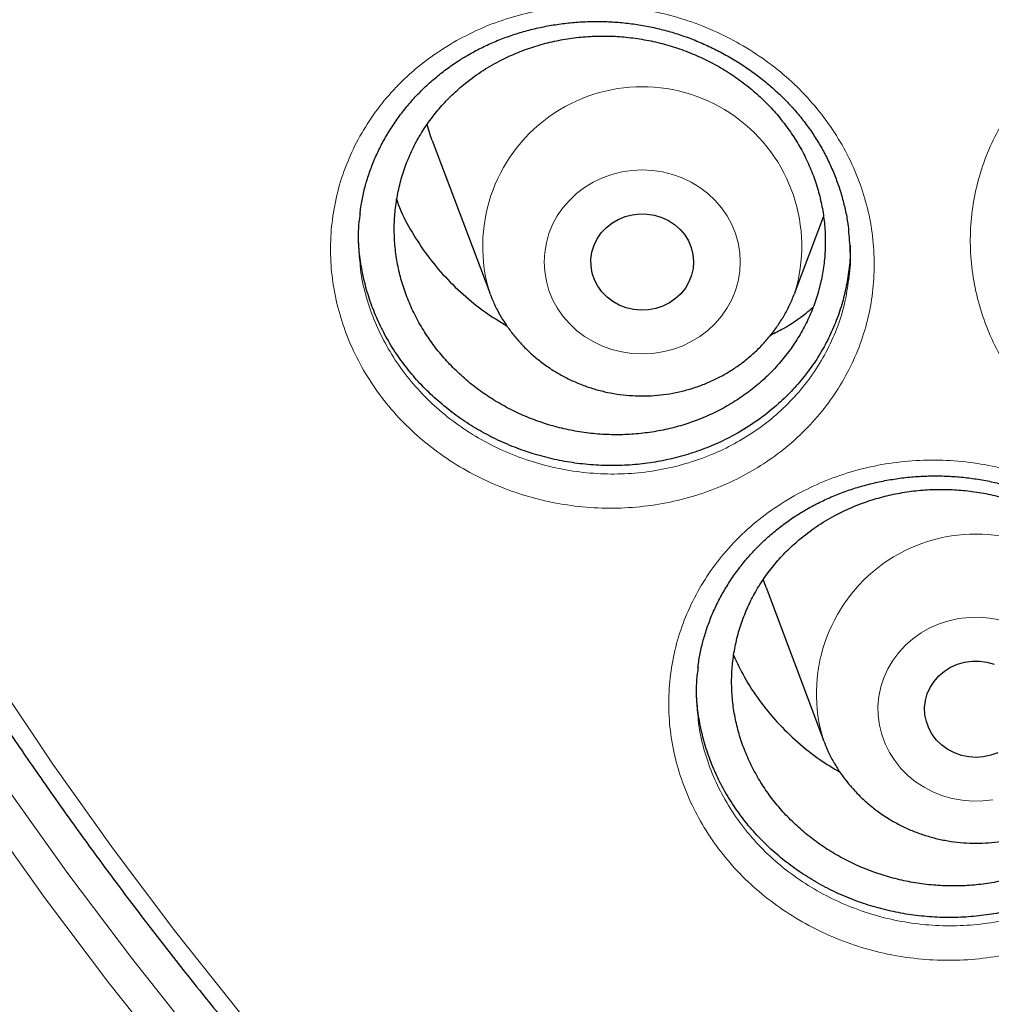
# Model space of a CAD drawing. Header units: millimetres. Extents: x 8 to 830, y 12 to 1725.
# Tile 166 of 256: x 384.54 to 392.11, y 1551.97 to 1559.64. Entities that reach past the tile are written whole.
import ezdxf

# ---------------------------------------------------------------- set-up
doc = ezdxf.new("R2010")
doc.units = ezdxf.units.MM

msp = doc.modelspace()

# ---------------------------------------------------------------- linework, layer by layer
at = {"color": 7, "linetype": 'Continuous', "lineweight": 30}
for p, q in [((387.7527, 1558.7012), (388.1998, 1557.513)), ((390.5759, 1557.513), (390.7993, 1558.1067)), ((390.5759, 1557.513), (390.5736, 1557.507)), ((390.3522, 1555.2181), (390.7993, 1554.0299)), ((390.802, 1554.0227), (390.7993, 1554.0299))]:
    msp.add_line(p, q, dxfattribs=at)
at = {"color": 8, "linetype": 'Continuous', "lineweight": 0, "flags": 128}
for points in [[(379.3602, 1566.9564), (379.4347, 1566.384), (379.5577, 1565.5879), (379.7029, 1564.7952), (379.8702, 1564.0062), (380.0594, 1563.2217), (380.2704, 1562.442), (380.5031, 1561.6679), (380.7574, 1560.8997), (381.033, 1560.138), (381.3297, 1559.3833), (381.6474, 1558.6362), (381.9859, 1557.8971), (382.3448, 1557.1666), (382.724, 1556.4452), (383.1232, 1555.7333), (383.5422, 1555.0315), (383.9805, 1554.3402), (384.438, 1553.6599), (384.9144, 1552.9911), (385.4092, 1552.3342), (385.9222, 1551.6897)], [(380.2892, 1564.0549), (380.476, 1563.2806), (380.6843, 1562.5112), (380.914, 1561.7471), (381.1649, 1560.989), (381.4369, 1560.2373), (381.7297, 1559.4925), (382.0433, 1558.7551), (382.3773, 1558.0257), (382.7315, 1557.3048), (383.1058, 1556.5928), (383.4998, 1555.8902), (383.9132, 1555.1976), (384.3458, 1554.5154), (384.7974, 1553.844), (385.2675, 1553.1839), (385.7558, 1552.5356), (386.2621, 1551.8995)], [(385.7461, 1551.4941), (385.2296, 1552.143), (384.7314, 1552.8044), (384.2519, 1553.4777), (383.7913, 1554.1626), (383.3499, 1554.8586), (382.9282, 1555.5652), (382.5262, 1556.2819), (382.1445, 1557.0082), (381.7831, 1557.7436), (381.4424, 1558.4877), (381.1225, 1559.2399), (380.8237, 1559.9996), (380.5463, 1560.7665), (380.2903, 1561.5399), (380.056, 1562.3193), (379.8435, 1563.1043), (379.653, 1563.8941)], [(388.7265, 1557.3962), (388.6902, 1557.463), (388.6616, 1557.533), (388.6409, 1557.6055), (388.6284, 1557.6796), (388.6242, 1557.7544), (388.6284, 1557.8293), (388.6409, 1557.9034), (388.6616, 1557.9758), (388.6902, 1558.0458), (388.7265, 1558.1127), (388.77, 1558.1756), (388.8203, 1558.2338), (388.8769, 1558.2869), (388.939, 1558.3341), (389.006, 1558.3749), (389.0772, 1558.409), (389.1519, 1558.4358), (389.2291, 1558.4552), (389.308, 1558.467), (389.3878, 1558.4709), (389.4677, 1558.467), (389.5466, 1558.4552), (389.6238, 1558.4358), (389.6984, 1558.409), (389.7697, 1558.3749), (389.8367, 1558.3341), (389.8988, 1558.2869), (389.9553, 1558.2338), (390.0056, 1558.1756), (390.0492, 1558.1127), (390.0855, 1558.0458), (390.1141, 1557.9758), (390.1348, 1557.9034), (390.1473, 1557.8293), (390.1515, 1557.7544), (390.1473, 1557.6796), (390.1348, 1557.6055), (390.1141, 1557.533), (390.0855, 1557.463), (390.0492, 1557.3962), (390.0056, 1557.3333), (389.9553, 1557.275), (389.8988, 1557.222), (389.8367, 1557.1748), (389.7697, 1557.134), (389.6984, 1557.0999), (389.6238, 1557.0731), (389.5466, 1557.0536), (389.4677, 1557.0419), (389.3878, 1557.038), (389.308, 1557.0419), (389.2291, 1557.0536), (389.1519, 1557.0731), (389.0772, 1557.0999), (389.006, 1557.134), (388.939, 1557.1748), (388.8769, 1557.222), (388.8203, 1557.275), (388.77, 1557.3333), (388.7265, 1557.3962)], [(391.4024, 1553.8109), (391.3542, 1553.8708), (391.3131, 1553.935), (391.2793, 1554.003), (391.2533, 1554.0739), (391.2353, 1554.147), (391.2256, 1554.2214), (391.2242, 1554.2964), (391.2311, 1554.3711), (391.2464, 1554.4447), (391.2697, 1554.5164), (391.301, 1554.5855), (391.3397, 1554.6511), (391.3856, 1554.7125), (391.438, 1554.7691), (391.4965, 1554.8202), (391.5603, 1554.8654), (391.6288, 1554.904), (391.7013, 1554.9357), (391.7768, 1554.9601), (391.8547, 1554.977), (391.9341, 1554.9861), (392.014, 1554.9874), (392.0936, 1554.9809), (392.1721, 1554.9666)], [(392.1199, 1553.5658), (392.0406, 1553.5567), (391.9607, 1553.5554), (391.8811, 1553.5619), (391.8026, 1553.5762), (391.7262, 1553.5982), (391.6526, 1553.6275), (391.5827, 1553.6638), (391.5172, 1553.7068), (391.4569, 1553.756), (391.4024, 1553.8109)]]:
    msp.add_lwpolyline(points, dxfattribs=at)
at = {"color": 7, "linetype": 'Continuous', "lineweight": 30, "flags": 128}
for points in [[(387.7527, 1558.7012), (387.7369, 1558.7453), (387.7118, 1558.8257)], [(389.0414, 1557.5668), (389.016, 1557.6161), (388.9985, 1557.6684), (388.9893, 1557.7225), (388.9886, 1557.7773), (388.9964, 1557.8316), (389.0125, 1557.8842), (389.0367, 1557.9341), (389.0683, 1557.9802), (389.1067, 1558.0214), (389.1511, 1558.057), (389.2006, 1558.0861), (389.2541, 1558.1081), (389.3104, 1558.1226), (389.3684, 1558.1293), (389.4267, 1558.1279), (389.4843, 1558.1186), (389.5398, 1558.1016), (389.592, 1558.0771), (389.6399, 1558.0458), (389.6825, 1558.0083), (389.7187, 1557.9653), (389.7479, 1557.9179), (389.7694, 1557.8669), (389.7828, 1557.8136), (389.7878, 1557.759), (389.7842, 1557.7043), (389.7722, 1557.6507), (389.7521, 1557.5993), (389.7241, 1557.5512), (389.689, 1557.5074), (389.6474, 1557.4689), (389.6003, 1557.4365), (389.5487, 1557.4109), (389.4937, 1557.3925), (389.4364, 1557.3819), (389.3781, 1557.3793), (389.32, 1557.3846), (389.2633, 1557.3978), (389.2093, 1557.4186), (389.1591, 1557.4466), (389.1137, 1557.4811), (389.0742, 1557.5215), (389.0414, 1557.5668)], [(390.3522, 1555.2181), (390.3364, 1555.2622), (390.3294, 1555.2833)], [(391.6809, 1554.0302), (391.6467, 1554.0746), (391.6198, 1554.1232), (391.6008, 1554.175), (391.5899, 1554.2288), (391.5875, 1554.2836), (391.5937, 1554.3381), (391.6082, 1554.3911), (391.6309, 1554.4416), (391.6611, 1554.4885), (391.6983, 1554.5308), (391.7416, 1554.5675), (391.7902, 1554.5979), (391.8429, 1554.6214), (391.8988, 1554.6374), (391.9565, 1554.6456), (392.0149, 1554.6458), (392.0727, 1554.638), (392.1287, 1554.6225)], [(392.1586, 1553.9323), (392.1041, 1553.9125), (392.0472, 1553.9003), (391.989, 1553.8961), (391.9307, 1553.8999), (391.8737, 1553.9116), (391.819, 1553.931), (391.768, 1553.9576), (391.7216, 1553.9909), (391.6809, 1554.0302)]]:
    msp.add_lwpolyline(points, dxfattribs=at)
at = {"color": 8, "linetype": 'Continuous', "lineweight": 0}
for centre, start, end in [((389.3879, 1557.8766), 342.98105, 197.17704), ((391.9873, 1554.3934), 342.98803, 197.01197)]:
    msp.add_arc(centre, 1.2424, start, end, dxfattribs=at)
for points, knots in [([(411.9045, 1602.1384), (411.4079, 1602.1325), (410.4148, 1602.1207), (408.9279, 1602.0251), (407.4468, 1601.8726), (405.9744, 1601.658), (404.522, 1601.3848), (403.0924, 1601.0544), (401.6879, 1600.6687), (400.3024, 1600.2266), (398.9303, 1599.7256), (397.5746, 1599.1657), (396.2385, 1598.5467), (394.9327, 1597.8732), (393.6598, 1597.1465), (392.4295, 1596.3727), (391.2435, 1595.5542), (390.1031, 1594.6936), (389.0035, 1593.7876), (387.9401, 1592.8322), (386.916, 1591.8281), (385.9341, 1590.7766), (385.0025, 1589.6855), (384.1228, 1588.5571), (383.3018, 1587.4004), (382.54, 1586.2184), (381.8375, 1585.0139), (381.191, 1583.7821), (380.5983, 1582.5176), (380.0617, 1581.2223), (379.5835, 1579.8983), (379.1678, 1578.5558), (378.8154, 1577.1975), (378.5287, 1575.8341), (378.3069, 1574.4685), (378.1492, 1573.1035), (378.0544, 1571.7333), (378.0226, 1570.3523), (378.0552, 1568.9629), (378.1534, 1567.568), (378.317, 1566.1784), (378.5454, 1564.797), (378.8367, 1563.4344), (379.1888, 1562.0932), (379.5999, 1560.7754), (380.0712, 1559.4755), (380.6051, 1558.1882), (381.2019, 1556.9163), (381.8617, 1555.6628), (382.5795, 1554.4377), (383.3541, 1553.2435), (384.179, 1552.0892), (385.0514, 1550.9765), (385.9686, 1549.9066), (386.9343, 1548.8749), (387.9527, 1547.8773), (389.0228, 1546.9165), (390.1437, 1545.9953), (391.3066, 1545.1212), (392.5093, 1544.2959), (393.7422, 1543.5256), (395.0021, 1542.8108), (396.2859, 1542.1517), (397.5989, 1541.5453), (398.9467, 1540.9892), (400.3273, 1540.4858), (401.7385, 1540.0371), (403.1694, 1539.6471), (404.6173, 1539.3164), (406.0705, 1539.0475), (407.526, 1538.8394), (408.981, 1538.6914), (410.4414, 1538.6025), (411.9134, 1538.5727), (413.3942, 1538.6033), (414.8811, 1538.6954), (416.3622, 1538.8488), (417.8346, 1539.0632), (419.2869, 1539.3364), (420.7165, 1539.6668), (422.1211, 1540.0525), (423.5066, 1540.4947), (424.8787, 1540.9956), (426.2344, 1541.5555), (427.5705, 1542.1745), (428.8762, 1542.848), (430.1492, 1543.5747), (431.3795, 1544.3486), (432.5655, 1545.1671), (433.7058, 1546.0276), (434.8055, 1546.9336), (435.8688, 1547.889), (436.8929, 1548.8931), (437.8748, 1549.9446), (438.8065, 1551.0357), (439.6861, 1552.1641), (440.5071, 1553.3208), (441.269, 1554.5028), (441.9715, 1555.7073), (442.6179, 1556.9391), (443.2106, 1558.2036), (443.7472, 1559.4989), (444.2255, 1560.8229), (444.6412, 1562.1654), (444.9936, 1563.5237), (445.2803, 1564.8871), (445.5021, 1566.2527), (445.6598, 1567.6178), (445.7545, 1568.9879), (445.7863, 1570.3689), (445.7538, 1571.7583), (445.6555, 1573.1532), (445.492, 1574.5428), (445.2635, 1575.9243), (444.9723, 1577.2868), (444.6202, 1578.6281), (444.2091, 1579.9458), (443.7378, 1581.2457), (443.2038, 1582.533), (442.6071, 1583.8049), (441.9473, 1585.0584), (441.2294, 1586.2835), (440.4549, 1587.4778), (439.63, 1588.632), (438.7576, 1589.7447), (437.8403, 1590.8146), (436.8747, 1591.8463), (435.8563, 1592.8439), (434.7861, 1593.8047), (433.6653, 1594.726), (432.5024, 1595.6), (431.2997, 1596.4253), (430.0668, 1597.1956), (428.8069, 1597.9104), (427.5231, 1598.5695), (426.2101, 1599.1759), (424.8623, 1599.732), (423.4817, 1600.2354), (422.0705, 1600.6841), (420.6395, 1601.0741), (419.1917, 1601.4048), (417.7385, 1601.6737), (416.283, 1601.882), (414.828, 1602.0291), (413.3676, 1602.1213), (412.3922, 1602.1327), (411.9045, 1602.1384)], [0, 0, 0, 0, 0.007, 0.014, 0.021, 0.028, 0.035, 0.041875, 0.04875, 0.055625, 0.0625, 0.0695, 0.0765, 0.0835, 0.0905, 0.0975, 0.104375, 0.11125, 0.118125, 0.125, 0.132, 0.139, 0.146, 0.153, 0.16, 0.166875, 0.17375, 0.180625, 0.1875, 0.1945, 0.2015, 0.2085, 0.2155, 0.2225, 0.229375, 0.23625, 0.243125, 0.25, 0.257, 0.264, 0.271, 0.278, 0.285, 0.291875, 0.29875, 0.305625, 0.3125, 0.3195, 0.3265, 0.3335, 0.3405, 0.3475, 0.354375, 0.36125, 0.368125, 0.375, 0.382, 0.389, 0.396, 0.403, 0.41, 0.416875, 0.42375, 0.430625, 0.4375, 0.4445, 0.4515, 0.4585, 0.4655, 0.4725, 0.479375, 0.48625, 0.493125, 0.5, 0.507, 0.514, 0.521, 0.528, 0.535, 0.541875, 0.54875, 0.555625, 0.5625, 0.5695, 0.5765, 0.5835, 0.5905, 0.5975, 0.604375, 0.61125, 0.618125, 0.625, 0.632, 0.639, 0.646, 0.653, 0.66, 0.666875, 0.67375, 0.680625, 0.6875, 0.6945, 0.7015, 0.7085, 0.7155, 0.7225, 0.729375, 0.73625, 0.743125, 0.75, 0.757, 0.764, 0.771, 0.778, 0.785, 0.791875, 0.79875, 0.805625, 0.8125, 0.8195, 0.8265, 0.8335, 0.8405, 0.8475, 0.854375, 0.86125, 0.868125, 0.875, 0.882, 0.889, 0.896, 0.903, 0.91, 0.916875, 0.92375, 0.930625, 0.9375, 0.9445, 0.9515, 0.9585, 0.9655, 0.9725, 0.979375, 0.98625, 0.993125, 1, 1, 1, 1]), ([(392.897, 1559.5354), (392.9621, 1559.5708), (393.0925, 1559.6417), (393.3029, 1559.7222), (393.524, 1559.7836), (393.7551, 1559.8215), (393.993, 1559.8357), (394.2317, 1559.8252), (394.468, 1559.7895), (394.6989, 1559.7299), (394.9221, 1559.6472), (395.1343, 1559.5416), (395.3331, 1559.415), (395.5157, 1559.2693), (395.6793, 1559.1058), (395.8227, 1558.9273), (395.9443, 1558.7355), (396.0416, 1558.5324), (396.1142, 1558.321), (396.1611, 1558.1041), (396.1809, 1557.8844), (396.1744, 1557.6649), (396.1415, 1557.4478), (396.0818, 1557.236), (395.9967, 1557.0321), (395.8875, 1556.8387), (395.7547, 1556.6587), (395.6007, 1556.494), (395.4317, 1556.3501), (395.2509, 1556.2278), (395.0565, 1556.1235), (394.8445, 1556.0374), (394.617, 1555.9722), (394.3828, 1555.9312), (394.1447, 1555.9157), (393.906, 1555.9245), (393.6689, 1555.9578), (393.4369, 1556.0161), (393.2125, 1556.0978), (392.9991, 1556.2017), (392.7998, 1556.3272), (392.6164, 1556.4717), (392.4509, 1556.6338), (392.3062, 1556.8119), (392.1834, 1557.0034), (392.084, 1557.2057), (392.0102, 1557.4165), (391.9619, 1557.6329), (391.9398, 1557.8524), (391.945, 1558.0723), (391.9765, 1558.2896), (392.0341, 1558.5017), (392.1177, 1558.7057), (392.2252, 1558.8994), (392.3575, 1559.083), (392.5152, 1559.2525), (392.6947, 1559.4074), (392.8297, 1559.4928), (392.897, 1559.5354)], [0, 0, 0, 0, 0.017216, 0.034483, 0.051699, 0.069612, 0.087582, 0.105495, 0.123367, 0.141297, 0.15917, 0.177066, 0.195019, 0.212915, 0.230742, 0.248625, 0.266451, 0.284326, 0.302257, 0.320131, 0.337968, 0.355862, 0.373698, 0.391584, 0.409527, 0.427412, 0.445294, 0.463233, 0.481115, 0.497714, 0.514313, 0.532305, 0.550354, 0.568344, 0.58625, 0.604213, 0.622118, 0.640051, 0.658042, 0.675975, 0.693828, 0.711738, 0.729591, 0.747457, 0.765381, 0.783247, 0.801093, 0.818997, 0.836843, 0.8547, 0.872613, 0.890469, 0.908316, 0.926219, 0.944064, 0.962688, 0.981376, 1, 1, 1, 1]), ([(387.9419, 1559.4788), (388.0072, 1559.5126), (388.1381, 1559.5805), (388.3486, 1559.6563), (388.5699, 1559.7133), (388.8014, 1559.7468), (389.0397, 1559.7563), (389.2784, 1559.7413), (389.5143, 1559.7011), (389.7446, 1559.637), (389.9667, 1559.5499), (390.1774, 1559.4401), (390.3744, 1559.3096), (390.5549, 1559.1603), (390.7161, 1558.9936), (390.8568, 1558.8123), (390.9755, 1558.6181), (391.0697, 1558.4131), (391.1391, 1558.2003), (391.1827, 1557.9826), (391.1991, 1557.7627), (391.1893, 1557.5433), (391.1531, 1557.3269), (391.0902, 1557.1164), (391.0021, 1556.9141), (390.8899, 1556.7229), (390.7544, 1556.5455), (390.598, 1556.3837), (390.4267, 1556.2431), (390.2441, 1556.1242), (390.0481, 1556.0236), (389.8347, 1555.9415), (389.6061, 1555.8806), (389.371, 1555.8441), (389.1325, 1555.8331), (388.8937, 1555.8465), (388.6569, 1555.8844), (388.4256, 1555.9472), (388.2023, 1556.0333), (387.9903, 1556.1414), (387.7927, 1556.2707), (387.6114, 1556.4188), (387.4484, 1556.5842), (387.3063, 1556.7652), (387.1864, 1556.959), (387.0901, 1557.1632), (387.0195, 1557.3755), (386.9745, 1557.5928), (386.9557, 1557.8126), (386.9643, 1558.0323), (386.9991, 1558.2489), (387.0599, 1558.4599), (387.1465, 1558.6622), (387.257, 1558.8537), (387.3923, 1559.0351), (387.5532, 1559.2021), (387.7362, 1559.3543), (387.8734, 1559.4373), (387.9419, 1559.4788)], [0, 0, 0, 0, 0.017121, 0.034291, 0.051413, 0.069336, 0.087316, 0.10524, 0.123122, 0.141062, 0.158946, 0.176846, 0.194804, 0.212705, 0.23053, 0.248411, 0.266236, 0.284102, 0.302025, 0.31989, 0.337716, 0.355599, 0.373424, 0.391301, 0.409235, 0.427112, 0.444992, 0.462928, 0.480807, 0.497403, 0.513999, 0.532003, 0.550064, 0.568066, 0.585984, 0.603958, 0.621874, 0.639816, 0.657816, 0.675758, 0.693614, 0.711526, 0.729382, 0.747244, 0.765163, 0.783025, 0.800862, 0.818755, 0.836592, 0.854438, 0.87234, 0.890186, 0.908025, 0.925921, 0.943759, 0.962485, 0.981275, 1, 1, 1, 1]), ([(387.1899, 1557.7405), (387.191, 1557.7256), (387.1971, 1557.6444), (387.2317, 1557.4987), (387.294, 1557.3067), (387.3816, 1557.1219), (387.4901, 1556.9464), (387.6187, 1556.7825), (387.7663, 1556.6326), (387.9304, 1556.4983), (388.1093, 1556.3809), (388.3012, 1556.2827), (388.5032, 1556.2044), (388.7126, 1556.1471), (388.9268, 1556.1123), (389.143, 1556.0995), (389.3588, 1556.1089), (389.5715, 1556.1413), (389.7783, 1556.1958), (389.9713, 1556.2693), (390.1486, 1556.3597), (390.3137, 1556.4665), (390.4686, 1556.5931), (390.6101, 1556.7388), (390.7327, 1556.8987), (390.8343, 1557.0711), (390.9135, 1557.2536), (390.9697, 1557.4348), (390.9871, 1557.5565), (390.9952, 1557.6128)], [0, 0, 0, 0, 0.008686, 0.047184, 0.08556, 0.12399, 0.162542, 0.200972, 0.239391, 0.277934, 0.316354, 0.354954, 0.393679, 0.43228, 0.470839, 0.509522, 0.548084, 0.586819, 0.625682, 0.664423, 0.700121, 0.73582, 0.774291, 0.812884, 0.851355, 0.889818, 0.928403, 0.966867, 1, 1, 1, 1]), ([(390.5714, 1555.9331), (390.6367, 1555.9672), (390.7674, 1556.0353), (390.9778, 1556.112), (391.199, 1556.1698), (391.4304, 1556.2044), (391.6687, 1556.2152), (391.9075, 1556.2015), (392.1436, 1556.1627), (392.374, 1556.1003), (392.5964, 1556.0149), (392.8075, 1555.9069), (393.0049, 1555.7782), (393.1859, 1555.6307), (393.3476, 1555.4658), (393.489, 1555.2863), (393.6083, 1555.0939), (393.7033, 1554.8905), (393.7735, 1554.6793), (393.8179, 1554.4629), (393.8352, 1554.2441), (393.8262, 1554.0258), (393.7908, 1553.8102), (393.7286, 1553.6003), (393.6412, 1553.3985), (393.5296, 1553.2075), (393.3946, 1553.0302), (393.2386, 1552.8683), (393.0677, 1552.7272), (392.8852, 1552.6079), (392.6894, 1552.5066), (392.4761, 1552.4239), (392.2476, 1552.362), (392.0126, 1552.3244), (391.7741, 1552.3122), (391.5352, 1552.3243), (391.2984, 1552.3607), (391.0668, 1552.4219), (390.8432, 1552.5063), (390.6309, 1552.6126), (390.4329, 1552.7402), (390.2512, 1552.8865), (390.0876, 1553.05), (389.9449, 1553.2292), (389.8243, 1553.4212), (389.7272, 1553.6238), (389.6558, 1553.8345), (389.61, 1554.0505), (389.5904, 1554.2691), (389.5981, 1554.4877), (389.6321, 1554.7036), (389.6922, 1554.9139), (389.7782, 1555.1158), (389.888, 1555.3071), (390.0228, 1555.4884), (390.1833, 1555.6555), (390.3659, 1555.8081), (390.503, 1555.8915), (390.5714, 1555.9331)], [0, 0, 0, 0, 0.017121, 0.034292, 0.051414, 0.069332, 0.087308, 0.105227, 0.123099, 0.141028, 0.1589, 0.176788, 0.194734, 0.212622, 0.230439, 0.248312, 0.266128, 0.283993, 0.301915, 0.31978, 0.337613, 0.355503, 0.373335, 0.391224, 0.40917, 0.427059, 0.44495, 0.462897, 0.480788, 0.497403, 0.514017, 0.532015, 0.55007, 0.568066, 0.585976, 0.603943, 0.621853, 0.639783, 0.657771, 0.675701, 0.693545, 0.711446, 0.72929, 0.747145, 0.765058, 0.782914, 0.800753, 0.818648, 0.836486, 0.854341, 0.872253, 0.890107, 0.907959, 0.925867, 0.943717, 0.962457, 0.981261, 1, 1, 1, 1]), ([(389.8226, 1554.2088), (389.824, 1554.1914), (389.8305, 1554.108), (389.866, 1553.9608), (389.9291, 1553.7703), (390.0174, 1553.5871), (390.1265, 1553.4133), (390.2557, 1553.2511), (390.4038, 1553.1031), (390.5683, 1552.9705), (390.7476, 1552.8549), (390.9398, 1552.7584), (391.1421, 1552.6817), (391.3517, 1552.6259), (391.5661, 1552.5925), (391.7823, 1552.581), (391.9982, 1552.5915), (392.2108, 1552.6249), (392.4175, 1552.6803), (392.6104, 1552.7545), (392.7875, 1552.8454), (392.9525, 1552.9527), (393.1072, 1553.0796), (393.2483, 1553.2254), (393.3704, 1553.3851), (393.4714, 1553.5573), (393.55, 1553.7393), (393.6052, 1553.9184), (393.622, 1554.038), (393.6296, 1554.0926)], [0, 0, 0, 0, 0.010206, 0.048686, 0.087042, 0.125435, 0.163951, 0.202344, 0.240715, 0.279209, 0.31758, 0.356131, 0.394807, 0.433359, 0.47188, 0.510524, 0.549047, 0.587746, 0.626572, 0.665276, 0.700992, 0.736709, 0.775181, 0.813776, 0.852249, 0.890715, 0.929303, 0.967769, 1, 1, 1, 1])]:
    msp.add_open_spline(points, degree=3, knots=knots, dxfattribs=at)
at = {"color": 7, "linetype": 'Continuous', "lineweight": 30}
for points, knots in [([(377.0532, 1573.0448), (377.0508, 1573.0099), (377.0461, 1572.9393), (377.0399, 1572.8224), (377.0331, 1572.6975), (377.0252, 1572.566), (377.017, 1572.4251), (377.0091, 1572.274), (377.0006, 1572.0953), (376.992, 1571.8866), (376.9839, 1571.6459), (376.9766, 1571.3568), (376.9714, 1571.015), (376.9704, 1570.6164), (376.975, 1570.1887), (376.9867, 1569.7289), (377.0066, 1569.2429), (377.0353, 1568.7411), (377.0725, 1568.2367), (377.1178, 1567.734), (377.1713, 1567.2329), (377.2327, 1566.7336), (377.3199, 1566.1085), (377.4415, 1565.3594), (377.6082, 1564.4891), (377.7605, 1563.8002), (377.8839, 1563.2895), (377.9689, 1562.9541), (378.0562, 1562.6248), (378.1433, 1562.3102), (378.2272, 1562.0185), (378.3061, 1561.7533), (378.3793, 1561.5145), (378.4462, 1561.3019), (378.5064, 1561.1154), (378.5591, 1560.9548), (378.6042, 1560.82), (378.6393, 1560.7162), (378.6666, 1560.6365), (378.6902, 1560.5679), (378.7165, 1560.4923), (378.7477, 1560.403), (378.7845, 1560.2992), (378.8307, 1560.17), (378.8878, 1560.0129), (378.9571, 1559.8258), (379.0362, 1559.6165), (379.1255, 1559.3853), (379.2256, 1559.1325), (379.335, 1558.8633), (379.4508, 1558.586), (379.6126, 1558.2089), (379.8226, 1557.7387), (380.0854, 1557.1801), (380.3848, 1556.5743), (380.7235, 1555.9255), (381.1044, 1555.2377), (381.4961, 1554.5691), (381.9371, 1553.8554), (382.4355, 1553.0952), (382.9974, 1552.2914), (383.5841, 1551.503), (384.1207, 1550.825), (384.6016, 1550.2466), (385.0237, 1549.7582), (385.4687, 1549.2632), (385.9374, 1548.7626), (386.3963, 1548.2924), (386.8416, 1547.8533), (387.27, 1547.4454), (387.7152, 1547.0363), (388.1767, 1546.6274), (388.5913, 1546.2734), (388.9458, 1545.9797), (389.2283, 1545.7509), (389.4925, 1545.5412), (389.738, 1545.3502), (389.9643, 1545.1772), (390.1614, 1545.0289), (390.3309, 1544.9032), (390.4745, 1544.7978), (390.6036, 1544.7041), (390.7099, 1544.6275), (390.7926, 1544.5685), (390.8521, 1544.5261), (390.9062, 1544.4878), (390.9723, 1544.4412), (391.0611, 1544.3789), (391.1716, 1544.302), (391.2957, 1544.2163), (391.4305, 1544.1242), (391.576, 1544.0257), (391.7632, 1543.9005), (391.9973, 1543.7463), (392.2837, 1543.5614), (392.5967, 1543.3637), (392.9369, 1543.1541), (393.302, 1542.9349), (393.6861, 1542.7107), (394.0797, 1542.4876), (394.476, 1542.2696), (394.9737, 1542.004), (395.5734, 1541.6972), (396.2758, 1541.3571), (396.9747, 1541.0372), (397.7049, 1540.7215), (398.4656, 1540.4129), (399.2559, 1540.114), (400.04, 1539.8382), (400.8213, 1539.5831), (401.599, 1539.3484), (402.3747, 1539.1329), (403.1479, 1538.9361), (403.9229, 1538.7565), (404.776, 1538.578), (405.7075, 1538.4068), (406.718, 1538.2497), (407.7304, 1538.1207), (408.7455, 1538.0195), (409.7632, 1537.9462), (410.7827, 1537.901), (411.8033, 1537.884), (412.8239, 1537.8953), (413.8437, 1537.935), (414.8619, 1538.0027), (415.8775, 1538.0984), (416.8898, 1538.2218), (417.8978, 1538.3729), (418.8286, 1538.5385), (419.6827, 1538.7122), (420.4634, 1538.8886), (421.2464, 1539.0833), (422.0351, 1539.2981), (422.8256, 1539.5326), (423.6172, 1539.787), (424.4091, 1540.0618), (425.2052, 1540.3591), (425.9911, 1540.6741), (426.7655, 1541.0061), (427.5216, 1541.3512), (428.2642, 1541.7112), (428.9861, 1542.0818), (429.686, 1542.4613), (430.2891, 1542.8057), (430.8011, 1543.1105), (431.2273, 1543.3725), (431.644, 1543.6368), (431.9824, 1543.8582), (432.2385, 1544.0293), (432.4076, 1544.144), (432.5522, 1544.2431), (432.6725, 1544.3263), (432.7687, 1544.3935), (432.8371, 1544.4415), (432.8836, 1544.4743), (432.9221, 1544.5015), (432.9685, 1544.5344), (433.0278, 1544.5766), (433.0971, 1544.6262), (433.1924, 1544.6947), (433.3176, 1544.7855), (433.4765, 1544.9019), (433.6774, 1545.0511), (433.9174, 1545.2323), (434.1928, 1545.4443), (434.4782, 1545.6689), (434.7929, 1545.9221), (435.1375, 1546.2063), (435.5121, 1546.5243), (435.898, 1546.8617), (436.2945, 1547.2193), (436.7005, 1547.5977), (437.0877, 1547.9709), (437.4545, 1548.3357), (437.7942, 1548.6837), (438.125, 1549.0325), (438.44, 1549.3742), (438.7381, 1549.7066), (439.0356, 1550.0471), (439.3305, 1550.3942), (439.6212, 1550.7461), (439.8914, 1551.0823), (440.1435, 1551.4042), (440.3779, 1551.7109), (440.595, 1552.0018), (440.7938, 1552.2741), (440.9809, 1552.5358), (441.1669, 1552.8013), (441.362, 1553.0858), (441.5697, 1553.3957), (441.789, 1553.7316), (442.019, 1554.0939), (442.2588, 1554.4832), (442.5074, 1554.9001), (442.7438, 1555.3108), (442.967, 1555.7119), (443.1759, 1556.0995), (443.3851, 1556.5009), (443.5884, 1556.9051), (443.7872, 1557.3148), (443.9773, 1557.7213), (444.1582, 1558.1229), (444.3234, 1558.5033), (444.4737, 1558.8621), (444.6101, 1559.1988), (444.7334, 1559.5133), (444.8444, 1559.8051), (444.9275, 1560.0301), (444.986, 1560.1915), (445.022, 1560.2923), (445.0531, 1560.3798), (445.079, 1560.4537), (445.1, 1560.514), (445.1173, 1560.5637), (445.1365, 1560.6193), (445.1618, 1560.6931), (445.1962, 1560.7944), (445.238, 1560.9192), (445.2904, 1561.078), (445.3517, 1561.2674), (445.4199, 1561.4832), (445.49, 1561.7109), (445.5615, 1561.9498), (445.6342, 1562.1999), (445.7209, 1562.5079), (445.8209, 1562.879), (445.9326, 1563.318), (446.0436, 1563.783), (446.1444, 1564.2364), (446.2352, 1564.6749), (446.3163, 1565.095), (446.394, 1565.5297), (446.4818, 1566.0655), (446.572, 1566.6902), (446.6569, 1567.3929), (446.7237, 1568.0732), (446.7738, 1568.7306), (446.8089, 1569.3647), (446.8302, 1569.9754), (446.8378, 1570.4719), (446.8382, 1570.86), (446.8358, 1571.1455), (446.8308, 1571.4241), (446.8237, 1571.6914), (446.815, 1571.9447), (446.8049, 1572.1919), (446.7936, 1572.4303), (446.7812, 1572.6577), (446.769, 1572.8593), (446.76, 1572.986), (446.7558, 1573.0448)], [0, 0, 0, 0, 0.000951, 0.00193, 0.003036, 0.004253, 0.00557, 0.006974, 0.008466, 0.010552, 0.012788, 0.015174, 0.018604, 0.022304, 0.026272, 0.03051, 0.035109, 0.039809, 0.0445, 0.049182, 0.053854, 0.058517, 0.063171, 0.071403, 0.079606, 0.08778, 0.090983, 0.094182, 0.097376, 0.100428, 0.103231, 0.105785, 0.10809, 0.110147, 0.111955, 0.113514, 0.114824, 0.115886, 0.116546, 0.117156, 0.117891, 0.118757, 0.119771, 0.120935, 0.122551, 0.124388, 0.126447, 0.128728, 0.13123, 0.133951, 0.136743, 0.139515, 0.145262, 0.150923, 0.1565, 0.163835, 0.171017, 0.178053, 0.185051, 0.193961, 0.202877, 0.211797, 0.220722, 0.226386, 0.232222, 0.238233, 0.244421, 0.250785, 0.255992, 0.261311, 0.266742, 0.272285, 0.27791, 0.2814, 0.284654, 0.287671, 0.290452, 0.292997, 0.295305, 0.297061, 0.298651, 0.300074, 0.30133, 0.302159, 0.302792, 0.303286, 0.303933, 0.304956, 0.306188, 0.307532, 0.308987, 0.310553, 0.31223, 0.315004, 0.318038, 0.32133, 0.324881, 0.328691, 0.332679, 0.336722, 0.340731, 0.344704, 0.351714, 0.358613, 0.3654, 0.372077, 0.379665, 0.387104, 0.394395, 0.401597, 0.408772, 0.415794, 0.42279, 0.429761, 0.436706, 0.445688, 0.454627, 0.463542, 0.472457, 0.481371, 0.490286, 0.4992, 0.508115, 0.517029, 0.525944, 0.534858, 0.543773, 0.552688, 0.561603, 0.568593, 0.575583, 0.582642, 0.589812, 0.597096, 0.604359, 0.61173, 0.61921, 0.626799, 0.634111, 0.641505, 0.648815, 0.655997, 0.663051, 0.669978, 0.674479, 0.678925, 0.683315, 0.687644, 0.689723, 0.691543, 0.693106, 0.69441, 0.695455, 0.696243, 0.696646, 0.696978, 0.697502, 0.698168, 0.698928, 0.699781, 0.70131, 0.703068, 0.705055, 0.708015, 0.711125, 0.714373, 0.717759, 0.721968, 0.726371, 0.73097, 0.735762, 0.74075, 0.745932, 0.750272, 0.754723, 0.75908, 0.763275, 0.767308, 0.771181, 0.775537, 0.77967, 0.783578, 0.787262, 0.79079, 0.794084, 0.797145, 0.799974, 0.80285, 0.805987, 0.809385, 0.813035, 0.816945, 0.821115, 0.825545, 0.830235, 0.834102, 0.838129, 0.842317, 0.846532, 0.850562, 0.854837, 0.85888, 0.862688, 0.866263, 0.869604, 0.872711, 0.875584, 0.878223, 0.879337, 0.880326, 0.881181, 0.881903, 0.882491, 0.882945, 0.883358, 0.884118, 0.885104, 0.886317, 0.887757, 0.88973, 0.891826, 0.894024, 0.896326, 0.898731, 0.901239, 0.905195, 0.909383, 0.913804, 0.918457, 0.922275, 0.926238, 0.930343, 0.934543, 0.941328, 0.94789, 0.954228, 0.960343, 0.966236, 0.971905, 0.977351, 0.980059, 0.98271, 0.985301, 0.987816, 0.990158, 0.992312, 0.994612, 0.996657, 0.99845, 1, 1, 1, 1]), ([(379.6084, 1567.0243), (379.6175, 1566.947), (379.6445, 1566.7168), (379.6975, 1566.3346), (379.7669, 1565.8777), (379.844, 1565.4219), (379.9283, 1564.9673), (380.02, 1564.5138), (380.119, 1564.0618), (380.2252, 1563.6111), (380.3388, 1563.1621), (380.4595, 1562.7147), (380.5874, 1562.2691), (380.7225, 1561.8253), (380.8648, 1561.3835), (381.0141, 1560.9438), (381.1705, 1560.5062), (381.334, 1560.071), (381.5044, 1559.638), (381.6818, 1559.2076), (381.8662, 1558.7797), (382.0574, 1558.3545), (382.2554, 1557.9321), (382.4602, 1557.5125), (382.6718, 1557.0959), (382.8901, 1556.6823), (383.115, 1556.2718), (383.3464, 1555.8646), (383.5845, 1555.4608), (383.829, 1555.0603), (384.0799, 1554.6634), (384.3372, 1554.2701), (384.6008, 1553.8805), (384.8707, 1553.4947), (385.1468, 1553.1127), (385.429, 1552.7347), (385.7172, 1552.3608), (386.0115, 1551.991), (386.3116, 1551.6254), (386.6177, 1551.2641), (386.9295, 1550.9072), (387.247, 1550.5548), (387.5702, 1550.2069), (387.899, 1549.8637), (388.2332, 1549.5251), (388.5729, 1549.1914), (388.9179, 1548.8625), (389.2682, 1548.5385), (389.6236, 1548.2196), (389.9842, 1547.9057), (390.3498, 1547.597), (390.7203, 1547.2935), (391.0957, 1546.9953), (391.4758, 1546.7025), (391.8606, 1546.4151), (392.25, 1546.1332), (392.6439, 1545.8569), (393.0422, 1545.5862), (393.4449, 1545.3212), (393.8517, 1545.0619), (394.2627, 1544.8084), (394.6777, 1544.5608), (395.0967, 1544.3192), (395.5195, 1544.0835), (395.9461, 1543.8538), (396.3763, 1543.6302), (396.8101, 1543.4128), (397.2474, 1543.2015), (397.688, 1542.9965), (398.1318, 1542.7977), (398.5788, 1542.6053), (399.0289, 1542.4192), (399.4819, 1542.2396), (399.9377, 1542.0664), (400.3963, 1541.8997), (400.8576, 1541.7396), (401.3213, 1541.586), (401.7875, 1541.439), (402.256, 1541.2986), (402.7267, 1541.1649), (403.1995, 1541.0379), (403.6743, 1540.9177), (404.151, 1540.8042), (404.6295, 1540.6975), (405.1096, 1540.5976), (405.5913, 1540.5045), (406.0744, 1540.4183), (406.5589, 1540.3389), (407.0445, 1540.2664), (407.5313, 1540.2009), (408.0191, 1540.1422), (408.5078, 1540.0905), (408.9973, 1540.0457), (409.4874, 1540.0079), (409.9781, 1539.9771), (410.4693, 1539.9532), (410.9607, 1539.9363), (411.4524, 1539.9264), (411.9442, 1539.9235), (412.4359, 1539.9275), (412.9276, 1539.9386), (413.419, 1539.9566), (413.9101, 1539.9816), (414.4007, 1540.0136), (414.8907, 1540.0525), (415.3801, 1540.0984), (415.8686, 1540.1512), (416.3563, 1540.211), (416.8429, 1540.2777), (417.3284, 1540.3512), (417.8127, 1540.4317), (418.2956, 1540.519), (418.777, 1540.6132), (419.2569, 1540.7142), (419.7351, 1540.8221), (420.2115, 1540.9367), (420.686, 1541.058), (421.1584, 1541.1861), (421.6288, 1541.3208), (422.0969, 1541.4623), (422.5627, 1541.6103), (423.0261, 1541.765), (423.4869, 1541.9262), (423.9451, 1542.094), (424.4005, 1542.2682), (424.853, 1542.4489), (425.3026, 1542.636), (425.7491, 1542.8294), (426.1925, 1543.0292), (426.6325, 1543.2352), (427.0692, 1543.4475), (427.5025, 1543.666), (427.9321, 1543.8905), (428.3581, 1544.1212), (428.7803, 1544.3579), (429.1987, 1544.6005), (429.6131, 1544.8491), (430.0234, 1545.1035), (430.4296, 1545.3637), (430.8315, 1545.6296), (431.2292, 1545.9013), (431.6223, 1546.1785), (432.011, 1546.4613), (432.3951, 1546.7496), (432.7745, 1547.0433), (433.1491, 1547.3423), (433.5188, 1547.6467), (433.8836, 1547.9562), (434.2433, 1548.2709), (434.598, 1548.5907), (434.9474, 1548.9155), (435.2916, 1549.2452), (435.6304, 1549.5797), (435.9638, 1549.9191), (436.2916, 1550.2631), (436.6139, 1550.6117), (436.9305, 1550.9649), (437.2414, 1551.3225), (437.5465, 1551.6845), (437.8457, 1552.0508), (438.139, 1552.4213), (438.4263, 1552.7959), (438.7075, 1553.1745), (438.9826, 1553.5571), (439.2514, 1553.9436), (439.514, 1554.3338), (439.7703, 1554.7277), (440.0202, 1555.1252), (440.2637, 1555.5263), (440.5007, 1555.9307), (440.7311, 1556.3384), (440.9549, 1556.7494), (441.1721, 1557.1635), (441.3826, 1557.5806), (441.5863, 1558.0007), (441.7832, 1558.4236), (441.9733, 1558.8493), (442.1565, 1559.2776), (442.3328, 1559.7084), (442.5021, 1560.1418), (442.6644, 1560.5774), (442.8197, 1561.0153), (442.9679, 1561.4554), (443.109, 1561.8975), (443.2429, 1562.3416), (443.3697, 1562.7876), (443.4892, 1563.2352), (443.6016, 1563.6846), (443.7066, 1564.1354), (443.8044, 1564.5877), (443.8949, 1565.0414), (443.9781, 1565.4963), (444.054, 1565.9522), (444.1222, 1566.4093), (444.1786, 1566.8267), (444.2089, 1567.0921), (444.2217, 1567.2046)], [0, 0, 0, 0, 0.002614, 0.007787, 0.01296, 0.018134, 0.023307, 0.02848, 0.033653, 0.038827, 0.044, 0.049173, 0.054347, 0.05952, 0.064693, 0.069867, 0.07504, 0.080214, 0.085388, 0.090561, 0.095735, 0.100909, 0.106082, 0.111256, 0.11643, 0.121604, 0.126778, 0.131952, 0.137126, 0.1423, 0.147474, 0.152648, 0.157822, 0.162997, 0.168171, 0.173345, 0.17852, 0.183694, 0.188868, 0.194043, 0.199218, 0.204392, 0.209567, 0.214742, 0.219916, 0.225091, 0.230266, 0.235441, 0.240616, 0.245791, 0.250966, 0.256141, 0.261316, 0.266491, 0.271666, 0.276842, 0.282017, 0.287192, 0.292368, 0.297543, 0.302718, 0.307894, 0.313069, 0.318245, 0.32342, 0.328596, 0.333771, 0.338947, 0.344123, 0.349298, 0.354474, 0.35965, 0.364826, 0.370001, 0.375177, 0.380353, 0.385529, 0.390705, 0.395881, 0.401057, 0.406232, 0.411408, 0.416584, 0.42176, 0.426936, 0.432112, 0.437288, 0.442464, 0.44764, 0.452816, 0.457992, 0.463168, 0.468345, 0.473521, 0.478697, 0.483873, 0.489049, 0.494225, 0.499401, 0.504577, 0.509753, 0.514929, 0.520105, 0.525281, 0.530458, 0.535634, 0.54081, 0.545986, 0.551162, 0.556338, 0.561514, 0.56669, 0.571866, 0.577042, 0.582218, 0.587394, 0.59257, 0.597746, 0.602922, 0.608098, 0.613274, 0.61845, 0.623626, 0.628802, 0.633977, 0.639153, 0.644329, 0.649505, 0.654681, 0.659856, 0.665032, 0.670208, 0.675384, 0.680559, 0.685735, 0.69091, 0.696086, 0.701261, 0.706437, 0.711612, 0.716788, 0.721963, 0.727139, 0.732314, 0.737489, 0.742664, 0.74784, 0.753015, 0.75819, 0.763365, 0.76854, 0.773715, 0.77889, 0.784065, 0.78924, 0.794415, 0.799589, 0.804764, 0.809939, 0.815113, 0.820288, 0.825462, 0.830637, 0.835811, 0.840986, 0.84616, 0.851334, 0.856509, 0.861683, 0.866857, 0.872031, 0.877205, 0.882379, 0.887553, 0.892727, 0.897901, 0.903075, 0.908249, 0.913422, 0.918596, 0.92377, 0.928943, 0.934117, 0.93929, 0.944464, 0.949637, 0.954811, 0.959984, 0.965158, 0.970331, 0.975504, 0.980678, 0.985851, 0.991024, 0.996197, 1, 1, 1, 1]), ([(388.0307, 1559.3662), (388.047, 1559.3754), (388.0959, 1559.4031), (388.1804, 1559.445), (388.2854, 1559.4898), (388.3942, 1559.5286), (388.5062, 1559.5614), (388.621, 1559.5878), (388.7381, 1559.6078), (388.8567, 1559.6212), (388.9762, 1559.6278), (389.0959, 1559.6276), (389.2151, 1559.6207), (389.3333, 1559.607), (389.4498, 1559.5867), (389.564, 1559.5599), (389.676, 1559.5266), (389.7863, 1559.4868), (389.8949, 1559.4406), (390.0014, 1559.3881), (390.105, 1559.3294), (390.2053, 1559.2649), (390.3013, 1559.195), (390.3925, 1559.1202), (390.4783, 1559.041), (390.5581, 1558.9578), (390.6316, 1558.8712), (390.6984, 1558.7815), (390.7589, 1558.6886), (390.8133, 1558.5922), (390.8616, 1558.4922), (390.9035, 1558.3892), (390.9388, 1558.2835), (390.9669, 1558.1758), (390.9861, 1558.0817), (390.9928, 1558.0234), (390.9953, 1558.0018)], [0, 0, 0, 0, 0.014945, 0.044704, 0.074595, 0.104679, 0.134934, 0.165329, 0.195823, 0.226368, 0.256898, 0.287353, 0.31768, 0.347835, 0.377782, 0.407475, 0.436956, 0.466675, 0.49672, 0.527038, 0.55756, 0.58821, 0.618905, 0.649537, 0.680021, 0.710288, 0.74028, 0.769958, 0.799491, 0.829294, 0.859389, 0.889739, 0.9203, 0.951019, 0.981836, 1, 1, 1, 1]), ([(387.9952, 1559.1337), (387.9618, 1559.1046), (387.8947, 1559.0464), (387.8045, 1558.9489), (387.7222, 1558.8439), (387.6504, 1558.7325), (387.5893, 1558.616), (387.5395, 1558.4956), (387.5005, 1558.3701), (387.4733, 1558.242), (387.4581, 1558.1122), (387.4547, 1557.9821), (387.4632, 1557.8504), (387.4838, 1557.7199), (387.5161, 1557.5914), (387.5595, 1557.4663), (387.6146, 1557.3434), (387.6805, 1557.2253), (387.7565, 1557.1126), (387.8418, 1557.0066), (387.9371, 1556.9063), (388.0409, 1556.8137), (388.1522, 1556.7296), (388.2697, 1556.6545), (388.3946, 1556.588), (388.5245, 1556.5315), (388.6585, 1556.4853), (388.795, 1556.4496), (388.9354, 1556.4244), (389.0769, 1556.4102), (389.2185, 1556.4072), (389.3588, 1556.415), (389.4989, 1556.4339), (389.6361, 1556.4637), (389.7693, 1556.5041), (389.8975, 1556.5546), (390.0216, 1556.6156), (390.139, 1556.6861), (390.2489, 1556.7655), (390.3505, 1556.8529), (390.4445, 1556.9492), (390.5288, 1557.0526), (390.6029, 1557.162), (390.6664, 1557.2765), (390.7196, 1557.3971), (390.7613, 1557.5216), (390.7913, 1557.6488), (390.8095, 1557.7774), (390.8159, 1557.9088), (390.8102, 1558.0402), (390.7926, 1558.1706), (390.7635, 1558.2989), (390.7225, 1558.4261), (390.6702, 1558.5496), (390.6071, 1558.6687), (390.5341, 1558.7821), (390.4503, 1558.8908), (390.3573, 1558.9926), (390.2558, 1559.0868), (390.1471, 1559.1726), (390.0301, 1559.2507), (389.9068, 1559.3194), (389.7784, 1559.3782), (389.6462, 1559.4268), (389.509, 1559.4654), (389.3695, 1559.4932), (389.2285, 1559.51), (389.0877, 1559.5159), (388.9458, 1559.5108), (388.8055, 1559.4946), (388.6679, 1559.4674), (388.5344, 1559.4299), (388.4036, 1559.3816), (388.268, 1559.3179), (388.129, 1559.2374), (388.0399, 1559.1684), (387.9952, 1559.1337)], [0, 0, 0, 0, 0.013241, 0.026574, 0.040051, 0.053724, 0.066977, 0.080323, 0.093775, 0.107449, 0.120696, 0.134036, 0.147483, 0.16115, 0.174392, 0.187729, 0.20116, 0.21482, 0.228057, 0.241388, 0.254815, 0.268469, 0.281706, 0.295037, 0.308463, 0.322117, 0.335359, 0.348695, 0.362126, 0.375785, 0.389031, 0.402377, 0.415817, 0.429483, 0.442725, 0.456059, 0.469537, 0.483211, 0.496456, 0.509794, 0.523275, 0.536953, 0.550197, 0.563533, 0.577013, 0.590689, 0.603938, 0.61728, 0.63073, 0.6444, 0.657644, 0.670983, 0.684417, 0.698079, 0.711317, 0.72465, 0.738077, 0.751732, 0.764969, 0.7783, 0.791725, 0.805379, 0.818619, 0.831953, 0.845382, 0.859038, 0.872285, 0.885627, 0.899063, 0.912727, 0.925979, 0.939323, 0.952775, 0.966447, 0.98313, 1, 1, 1, 1]), ([(387.1898, 1558.1304), (387.1907, 1558.1389), (387.1949, 1558.1829), (387.2098, 1558.2612), (387.2348, 1558.3648), (387.2677, 1558.4666), (387.3075, 1558.567), (387.3546, 1558.6655), (387.4086, 1558.7616), (387.4694, 1558.8547), (387.5366, 1558.9443), (387.6099, 1559.0298), (387.6889, 1559.1106), (387.773, 1559.1865), (387.8619, 1559.2567), (387.9479, 1559.3167), (388.0056, 1559.3512), (388.0307, 1559.3662)], [0, 0, 0, 0, 0.0168392, 0.0874216, 0.1574058, 0.2275719, 0.2985156, 0.3699846, 0.441875, 0.5140642, 0.5864174, 0.6587774, 0.7309774, 0.8028932, 0.8744199, 0.9454786, 1, 1, 1, 1]), ([(387.4749, 1558.2384), (387.479, 1558.2263), (387.5062, 1558.1475), (387.5791, 1558.0087), (387.6944, 1557.8258), (387.8325, 1557.6556), (387.9894, 1557.5001), (388.1563, 1557.3649), (388.277, 1557.2912), (388.3338, 1557.2564)], [0, 0, 0, 0, 0.0298416, 0.1943846, 0.358991, 0.5241222, 0.6887284, 0.8533436, 1, 1, 1, 1]), ([(387.1912, 1558.1335), (387.1888, 1558.1194), (387.1754, 1558.0405), (387.1726, 1557.9084), (387.1846, 1557.7916), (387.1899, 1557.7405)], [0, 0, 0, 0, 0.109307, 0.61102, 1, 1, 1, 1]), ([(390.136, 1556.425), (390.0908, 1556.4006), (390.0001, 1556.3517), (389.8552, 1556.2919), (389.7039, 1556.2422), (389.5482, 1556.2049), (389.3895, 1556.1801), (389.2292, 1556.168), (389.0661, 1556.1683), (388.9038, 1556.1814), (388.7435, 1556.2069), (388.5866, 1556.2446), (388.4315, 1556.2948), (388.2817, 1556.3567), (388.1383, 1556.4296), (388.0025, 1556.5126), (387.873, 1556.6066), (387.7525, 1556.71), (387.6417, 1556.8219), (387.5417, 1556.9411), (387.4517, 1557.0687), (387.3737, 1557.2022), (387.3081, 1557.3405), (387.2555, 1557.4822), (387.2152, 1557.6286), (387.1892, 1557.7769), (387.1766, 1557.8998), (387.1777, 1557.9719), (387.1781, 1557.9951)], [0, 0, 0, 0, 0.038694, 0.077659, 0.117036, 0.156979, 0.195866, 0.235033, 0.274623, 0.31479, 0.353572, 0.39263, 0.432111, 0.472168, 0.510876, 0.549861, 0.589123, 0.629048, 0.667808, 0.706846, 0.746163, 0.786148, 0.824854, 0.863836, 0.903096, 0.94302, 0.981749, 1, 1, 1, 1]), ([(390.9952, 1557.6128), (390.9967, 1557.6216), (391.0096, 1557.6955), (391.0125, 1557.8273), (391.0011, 1557.9493), (390.9959, 1558.0051)], [0, 0, 0, 0, 0.068578, 0.573805, 1, 1, 1, 1]), ([(391.0076, 1557.8853), (391.008, 1557.8716), (391.0099, 1557.8072), (390.9994, 1557.6942), (390.9759, 1557.5472), (390.9384, 1557.4038), (390.8877, 1557.2627), (390.8241, 1557.1269), (390.7483, 1556.9971), (390.6614, 1556.8747), (390.5625, 1556.7585), (390.4435, 1556.642), (390.3029, 1556.5273), (390.1918, 1556.4592), (390.136, 1556.425)], [0, 0, 0, 0, 0.023293, 0.109439, 0.19305, 0.277255, 0.362056, 0.448297, 0.531928, 0.616154, 0.700975, 0.787233, 0.893024, 1, 1, 1, 1]), ([(388.2019, 1557.5098), (388.2075, 1557.4948), (388.2238, 1557.4504), (388.2566, 1557.3825), (388.2866, 1557.3313), (388.3007, 1557.3072)], [0, 0, 0, 0, 0.213581, 0.629164, 1, 1, 1, 1]), ([(388.3007, 1557.3072), (388.3122, 1557.2891), (388.3407, 1557.2444), (388.3918, 1557.1769), (388.4543, 1557.1056), (388.5225, 1557.0392), (388.5958, 1556.9779), (388.6738, 1556.9223), (388.756, 1556.8725), (388.8421, 1556.8289), (388.9314, 1556.7918), (389.0235, 1556.7614), (389.1178, 1556.7379), (389.2138, 1556.7214), (389.3109, 1556.7121), (389.4086, 1556.71), (389.5061, 1556.7152), (389.603, 1556.7276), (389.6987, 1556.7471), (389.7926, 1556.7738), (389.884, 1556.8073), (389.9725, 1556.8476), (390.0575, 1556.8943), (390.1385, 1556.9473), (390.215, 1557.0061), (390.2865, 1557.0704), (390.3526, 1557.1398), (390.4129, 1557.2139), (390.4671, 1557.2922), (390.5145, 1557.3743), (390.55, 1557.4461), (390.5668, 1557.4913), (390.5727, 1557.507)], [0, 0, 0, 0, 0.023135, 0.056988, 0.090875, 0.124821, 0.158827, 0.192894, 0.227021, 0.261206, 0.295445, 0.329734, 0.364068, 0.398441, 0.432847, 0.46728, 0.501733, 0.536198, 0.570666, 0.605131, 0.639584, 0.674017, 0.708422, 0.742792, 0.777119, 0.811397, 0.845618, 0.87978, 0.913877, 0.94791, 0.981877, 1, 1, 1, 1]), ([(390.3879, 1557.1851), (390.4214, 1557.2019), (390.5192, 1557.2509), (390.6302, 1557.3249), (390.7013, 1557.387), (390.7194, 1557.4029)], [0, 0, 0, 0, 0.278973, 0.8163, 1, 1, 1, 1]), ([(390.6588, 1555.823), (390.6752, 1555.8323), (390.724, 1555.8601), (390.8084, 1555.9023), (390.9132, 1555.9474), (391.0218, 1555.9866), (391.1338, 1556.0198), (391.2485, 1556.0468), (391.3655, 1556.0673), (391.484, 1556.0813), (391.6035, 1556.0886), (391.7233, 1556.0891), (391.8426, 1556.0829), (391.9608, 1556.07), (392.0773, 1556.0505), (392.1916, 1556.0245), (392.3038, 1555.992), (392.4142, 1555.9532), (392.523, 1555.9079), (392.6296, 1555.8563), (392.7335, 1555.7986), (392.834, 1555.7351), (392.9303, 1555.6662), (393.0218, 1555.5923), (393.1079, 1555.5141), (393.1881, 1555.4318), (393.2618, 1555.3462), (393.329, 1555.2575), (393.3899, 1555.1655), (393.4446, 1555.07), (393.4933, 1554.9709), (393.5357, 1554.8687), (393.5714, 1554.7638), (393.5999, 1554.6569), (393.6199, 1554.5607), (393.6272, 1554.5001), (393.6301, 1554.4759)], [0, 0, 0, 0, 0.014918, 0.044597, 0.074409, 0.104412, 0.134587, 0.164901, 0.195314, 0.225776, 0.256225, 0.286597, 0.316842, 0.346915, 0.376781, 0.406394, 0.435791, 0.465427, 0.49539, 0.525626, 0.556069, 0.586642, 0.617262, 0.647823, 0.67824, 0.708442, 0.738373, 0.767994, 0.797468, 0.827219, 0.857262, 0.887563, 0.918077, 0.948751, 0.979527, 1, 1, 1, 1]), ([(390.6085, 1555.5902), (390.5756, 1555.561), (390.5095, 1555.5024), (390.4205, 1555.4041), (390.3394, 1555.2984), (390.2689, 1555.1863), (390.2094, 1555.0697), (390.1611, 1554.9492), (390.1237, 1554.8237), (390.0982, 1554.6958), (390.0847, 1554.5664), (390.083, 1554.4369), (390.0933, 1554.306), (390.1155, 1554.1763), (390.1495, 1554.049), (390.1946, 1553.925), (390.2513, 1553.8035), (390.3188, 1553.6867), (390.3963, 1553.5757), (390.483, 1553.4714), (390.5797, 1553.3728), (390.6847, 1553.2822), (390.7971, 1553.2), (390.9156, 1553.1269), (391.0414, 1553.0625), (391.1721, 1553.008), (391.3067, 1552.9639), (391.4437, 1552.9303), (391.5844, 1552.9071), (391.7261, 1552.895), (391.8678, 1552.8939), (392.0079, 1552.9036), (392.1478, 1552.9243), (392.2846, 1552.9559), (392.4173, 1552.998), (392.5448, 1553.0499), (392.668, 1553.1123), (392.8036, 1553.1958), (392.9465, 1553.3063), (393.0727, 1553.4327), (393.1831, 1553.571), (393.2768, 1553.7198), (393.3492, 1553.8788), (393.3959, 1554.0238), (393.4241, 1554.1507), (393.4407, 1554.279), (393.4454, 1554.4098), (393.438, 1554.5406), (393.4187, 1554.6702), (393.3879, 1554.7974), (393.3452, 1554.9234), (393.2913, 1555.0457), (393.2266, 1555.1633), (393.152, 1555.2751), (393.0668, 1555.3822), (392.9724, 1555.4822), (392.8697, 1555.5746), (392.7598, 1555.6585), (392.6417, 1555.7346), (392.5175, 1555.8012), (392.3883, 1555.8579), (392.2555, 1555.9044), (392.1178, 1555.941), (391.9778, 1555.9667), (391.8367, 1555.9815), (391.6958, 1555.9854), (391.554, 1555.9784), (391.4139, 1555.9603), (391.2767, 1555.9314), (391.1437, 1555.8922), (391.0136, 1555.8423), (390.8788, 1555.7772), (390.7409, 1555.6952), (390.6528, 1555.6253), (390.6085, 1555.5902)], [0, 0, 0, 0, 0.013196, 0.026483, 0.04006, 0.053736, 0.06698, 0.080316, 0.093796, 0.107472, 0.120723, 0.134067, 0.147518, 0.16119, 0.174433, 0.187769, 0.201212, 0.214876, 0.228115, 0.241447, 0.254878, 0.268534, 0.281771, 0.295101, 0.308528, 0.322182, 0.335421, 0.348753, 0.362183, 0.375839, 0.389083, 0.402418, 0.415861, 0.429524, 0.442775, 0.456119, 0.469569, 0.483241, 0.503106, 0.523288, 0.536965, 0.556831, 0.577015, 0.590693, 0.603934, 0.617268, 0.630746, 0.64442, 0.657665, 0.671004, 0.684449, 0.698115, 0.711357, 0.724691, 0.738123, 0.751781, 0.765018, 0.778348, 0.791776, 0.80543, 0.818668, 0.831999, 0.845427, 0.859082, 0.872326, 0.885662, 0.899097, 0.912757, 0.926006, 0.939347, 0.952795, 0.966464, 0.983139, 1, 1, 1, 1]), ([(389.8222, 1554.5927), (389.8228, 1554.5996), (389.8268, 1554.6418), (389.8411, 1554.7182), (389.8657, 1554.8214), (389.8981, 1554.9229), (389.9376, 1555.0229), (389.9843, 1555.1212), (390.0379, 1555.2171), (390.0983, 1555.3101), (390.1652, 1555.3996), (390.2381, 1555.485), (390.3167, 1555.5659), (390.4005, 1555.6419), (390.4892, 1555.7123), (390.5754, 1555.7728), (390.6334, 1555.8077), (390.6588, 1555.823)], [0, 0, 0, 0, 0.013667, 0.084477, 0.154683, 0.225029, 0.296154, 0.367797, 0.439854, 0.512202, 0.584708, 0.657213, 0.729554, 0.801605, 0.873264, 0.944451, 1, 1, 1, 1]), ([(390.0997, 1554.6911), (390.1266, 1554.6334), (390.1834, 1554.5116), (390.2985, 1554.3376), (390.436, 1554.1689), (390.5935, 1554.0152), (390.7576, 1553.884), (390.875, 1553.8133), (390.9285, 1553.7811)], [0, 0, 0, 0, 0.156748, 0.330932, 0.505671, 0.679855, 0.85408, 1, 1, 1, 1]), ([(389.8238, 1554.5959), (389.8212, 1554.5805), (389.8079, 1554.5006), (389.8053, 1554.3704), (389.8175, 1554.2569), (389.8226, 1554.2088)], [0, 0, 0, 0, 0.121096, 0.627611, 1, 1, 1, 1]), ([(392.775, 1552.9096), (392.7299, 1552.8851), (392.6393, 1552.836), (392.4945, 1552.7757), (392.3433, 1552.7255), (392.1876, 1552.6875), (392.029, 1552.662), (391.8686, 1552.649), (391.7055, 1552.6485), (391.543, 1552.6606), (391.3825, 1552.6851), (391.2255, 1552.7218), (391.0703, 1552.7709), (390.9204, 1552.8316), (390.7767, 1552.9033), (390.6407, 1552.9851), (390.5109, 1553.0779), (390.39, 1553.18), (390.2788, 1553.2907), (390.1784, 1553.4087), (390.0879, 1553.535), (390.0094, 1553.6673), (389.9433, 1553.8046), (389.8902, 1553.9452), (389.8493, 1554.0906), (389.8227, 1554.238), (389.8096, 1554.3622), (389.8105, 1554.4361), (389.8108, 1554.4611)], [0, 0, 0, 0, 0.038645, 0.07756, 0.116888, 0.15678, 0.195604, 0.234708, 0.274234, 0.314337, 0.353081, 0.392101, 0.431437, 0.471419, 0.510052, 0.548961, 0.588146, 0.627994, 0.666686, 0.705655, 0.744903, 0.784817, 0.823468, 0.862395, 0.901599, 0.941466, 0.980154, 1, 1, 1, 1]), ([(390.8028, 1554.0226), (390.8114, 1554.0006), (390.8313, 1553.9495), (390.8707, 1553.8725), (390.9193, 1553.7919), (390.9722, 1553.7175), (391.0112, 1553.6721), (391.0297, 1553.6506)], [0, 0, 0, 0, 0.1621408, 0.3766824, 0.5914786, 0.8065768, 1, 1, 1, 1]), ([(391.0297, 1553.6506), (391.0442, 1553.6348), (391.0802, 1553.5958), (391.1427, 1553.5379), (391.2173, 1553.4782), (391.2966, 1553.4242), (391.38, 1553.3762), (391.4671, 1553.3345), (391.5573, 1553.2993), (391.6501, 1553.2708), (391.7449, 1553.2493), (391.8413, 1553.2349), (391.9386, 1553.2277), (392.0363, 1553.2277), (392.1337, 1553.235), (392.2304, 1553.2494), (392.3256, 1553.2711), (392.4188, 1553.2997), (392.5094, 1553.3352), (392.597, 1553.3774), (392.6809, 1553.426), (392.7606, 1553.4806), (392.8357, 1553.5411), (392.9057, 1553.6069), (392.9702, 1553.6777), (393.0287, 1553.7531), (393.0811, 1553.8325), (393.1264, 1553.9156), (393.1572, 1553.9805), (393.1704, 1554.0182), (393.1732, 1554.0262)], [0, 0, 0, 0, 0.024908, 0.06172, 0.098573, 0.135492, 0.172476, 0.209521, 0.246623, 0.283778, 0.32098, 0.358222, 0.395499, 0.432802, 0.470125, 0.507458, 0.544792, 0.58212, 0.619432, 0.656721, 0.693977, 0.731193, 0.76836, 0.80547, 0.842519, 0.879502, 0.916414, 0.953256, 0.990029, 1, 1, 1, 1])]:
    msp.add_open_spline(points, degree=3, knots=knots, dxfattribs=at)

doc.saveas('drawing.dxf')
